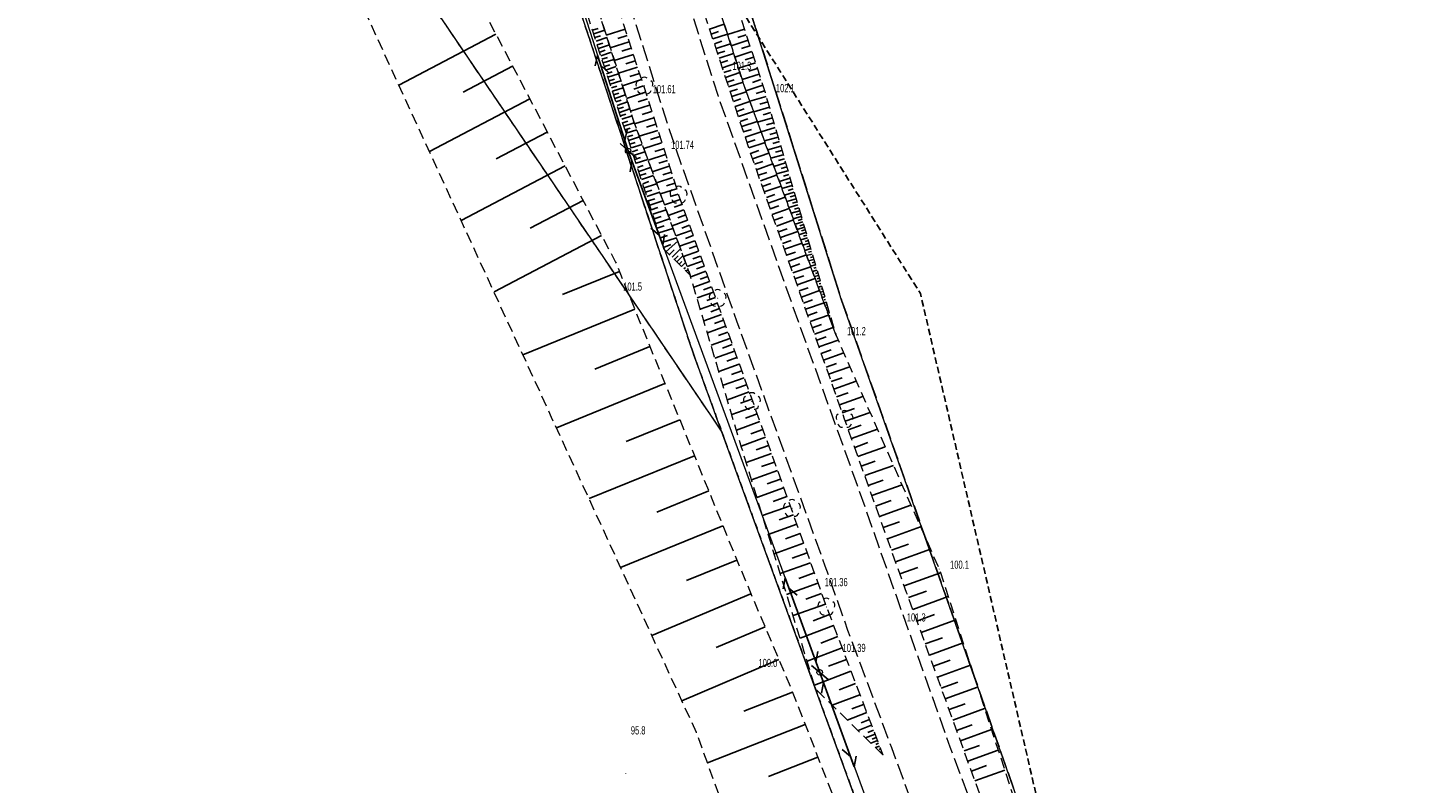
# Model space of a CAD drawing. Header units: metres. Extents: x 5550386 to 5551997, y 5954078 to 5957813.
# Tile 8 of 16: x 5551229 to 5551357, y 5956105 to 5956174. Entities that reach past the tile are written whole.
import ezdxf

# ---------------------------------------------------------------- set-up
doc = ezdxf.new("R2010")
doc.units = ezdxf.units.M
for name, pattern in [('1.0_0.5', [1.5, 1, -0.5]), ('1.5_0.5', [2, 1.5, -0.5]), ('2', [0.9, 0.6, -0.3]), ('219-500', [0]), ('egkk-500', [2, 1.5, -0.5]), ('egug-500', [1, 0.5, -0.5]), ('sutp_500', [0])]:
    doc.linetypes.add(name, pattern=pattern)
doc.layers.get('0').update_dxf_attribs({"color": 2, "lineweight": 5})
doc.styles.get("Standard").update_dxf_attribs({"font": 'Working1250', "width": 0.75})

# ---------------------------------------------------------------- blocks, each defined once
blk = doc.blocks.new('US15')
at = {"color": 0, "linetype": 'Continuous', "lineweight": 13}
blk.add_circle((0, 0), 0.25, dxfattribs=at)
blk = doc.blocks.new('OP021')
at = {"linetype": 'Continuous', "lineweight": 13}
h = blk.add_hatch(color=0, dxfattribs=at)
edge = h.paths.add_edge_path()
edge.add_arc((0, 0), 0.05, 0, 360)
at = {"color": 0, "linetype": 'Continuous', "lineweight": 13}
for centre, start, end in [((-0.38, 0.124), 121.308, 202.548), ((0, 0.4), 49.272, 130.728), ((0.38, 0.124), 337.452, 58.692), ((-0.235, -0.324), 193.221, 274.871), ((0.235, -0.324), 265.129, 346.779)]:
    blk.add_arc(centre, 0.4, start, end, dxfattribs=at)
blk = doc.blocks.new('PW01')
at = {"linetype": 'Continuous', "lineweight": 13}
h = blk.add_hatch(color=0, dxfattribs=at)
edge = h.paths.add_edge_path()
edge.add_arc((0, 0), 0.045, 0, 360)
blk = doc.blocks.new('SUTP')
at = {"color": 0, "linetype": 'Continuous'}
for p, q in [((0, 0), (0.866, 0.5)), ((0, 0), (9.232, 0)), ((1.866, -0.5), (1, 0)), ((7.366, -0.5), (8.232, 0)), ((9.232, 0), (8.366, 0.5))]:
    blk.add_line(p, q, dxfattribs=at)

msp = doc.modelspace()

# ---------------------------------------------------------------- linework, layer by layer
at = {"layer": '000 Inne (niezydentyfikowane)', "color": 7, "linetype": 'CONTINUOUS', "lineweight": 25, "flags": 128}
for points in [[(5551291.4, 5956173.77), (5551292.74, 5956174.22)], [(5551271.77, 5956173.33), (5551262.87, 5956168.65)], [(5551280.65, 5956173.68), (5551281.16, 5956173.85)], [(5551280.76, 5956173.34), (5551281.77, 5956173.67)], [(5551280.87, 5956173.01), (5551281.37, 5956173.17)], [(5551280.98, 5956172.67), (5551281.98, 5956173)], [(5551283.65, 5956173.78), (5551281.91, 5956173.22)], [(5551283.84, 5956173.2), (5551282.97, 5956172.92)], [(5551291.55, 5956173.33), (5551292.22, 5956173.55)], [(5551291.7, 5956172.88), (5551293.03, 5956173.32)], [(5551294.6, 5956173.79), (5551293.05, 5956173.29)], [(5551294.76, 5956173.27), (5551293.99, 5956173.02)], [(5551281.09, 5956172.34), (5551281.59, 5956172.5)], [(5551281.2, 5956172.01), (5551282.2, 5956172.33)], [(5551281.31, 5956171.67), (5551281.81, 5956171.84)], [(5551281.42, 5956171.34), (5551282.41, 5956171.67)], [(5551284.02, 5956172.62), (5551282.28, 5956172.06)], [(5551284.21, 5956172.04), (5551283.34, 5956171.76)], [(5551291.85, 5956172.44), (5551292.51, 5956172.66)], [(5551291.99, 5956172), (5551293.32, 5956172.44)], [(5551292.14, 5956171.55), (5551292.8, 5956171.77)], [(5551294.93, 5956172.76), (5551293.38, 5956172.25)], [(5551295.27, 5956171.72), (5551293.72, 5956171.22)], [(5551295.1, 5956172.24), (5551294.32, 5956171.99)], [(5551273.32, 5956170.38), (5551268.79, 5956168)], [(5551281.52, 5956171.01), (5551282.02, 5956171.17)], [(5551281.63, 5956170.68), (5551282.62, 5956171)], [(5551281.74, 5956170.35), (5551282.23, 5956170.51)], [(5551284.4, 5956171.46), (5551282.65, 5956170.9)], [(5551284.58, 5956170.88), (5551283.71, 5956170.6)], [(5551292.28, 5956171.11), (5551293.61, 5956171.55)], [(5551292.43, 5956170.67), (5551293.09, 5956170.89)], [(5551292.58, 5956170.23), (5551293.9, 5956170.67)], [(5551295.6, 5956170.69), (5551294.05, 5956170.19)], [(5551295.44, 5956171.21), (5551294.66, 5956170.95)], [(5551281.85, 5956170.02), (5551282.83, 5956170.34)], [(5551281.95, 5956169.69), (5551282.45, 5956169.86)], [(5551282.06, 5956169.37), (5551283.04, 5956169.69)], [(5551282.17, 5956169.04), (5551282.66, 5956169.2)], [(5551284.77, 5956170.3), (5551283.03, 5956169.74)], [(5551285.14, 5956169.14), (5551283.4, 5956168.58)], [(5551284.96, 5956169.72), (5551284.08, 5956169.44)], [(5551292.72, 5956169.79), (5551293.38, 5956170.01)], [(5551292.87, 5956169.35), (5551294.18, 5956169.79)], [(5551293.01, 5956168.92), (5551293.67, 5956169.13)], [(5551295.94, 5956169.66), (5551294.39, 5956169.15)], [(5551295.77, 5956170.17), (5551295, 5956169.92)], [(5551296.11, 5956169.14), (5551295.33, 5956168.89)], [(5551282.27, 5956168.72), (5551283.25, 5956169.04)], [(5551282.38, 5956168.39), (5551282.87, 5956168.55)], [(5551282.49, 5956168.07), (5551283.46, 5956168.39)], [(5551282.59, 5956167.74), (5551283.08, 5956167.9)], [(5551285.52, 5956167.98), (5551283.77, 5956167.41)], [(5551285.33, 5956168.56), (5551284.46, 5956168.28)], [(5551293.15, 5956168.48), (5551294.47, 5956168.91)], [(5551293.3, 5956168.04), (5551293.95, 5956168.26)], [(5551293.45, 5956167.6), (5551294.77, 5956168.03)], [(5551296.28, 5956168.62), (5551294.74, 5956168.12)], [(5551296.44, 5956168.11), (5551295.68, 5956167.86)], [(5551274.89, 5956167.38), (5551265.68, 5956162.54)], [(5551282.7, 5956167.42), (5551283.67, 5956167.74)], [(5551282.8, 5956167.1), (5551283.29, 5956167.26)], [(5551282.91, 5956166.78), (5551283.87, 5956167.09)], [(5551283.01, 5956166.46), (5551283.49, 5956166.62)], [(5551285.89, 5956166.81), (5551284.14, 5956166.25)], [(5551285.71, 5956167.39), (5551284.83, 5956167.11)], [(5551293.59, 5956167.15), (5551294.26, 5956167.37)], [(5551293.74, 5956166.69), (5551295.1, 5956167.14)], [(5551296.6, 5956167.6), (5551295.09, 5956167.16)], [(5551296.89, 5956166.6), (5551295.45, 5956166.18)], [(5551296.74, 5956167.09), (5551296.01, 5956166.88)], [(5551283.12, 5956166.14), (5551284.08, 5956166.45)], [(5551283.22, 5956165.82), (5551283.7, 5956165.98)], [(5551283.33, 5956165.5), (5551284.28, 5956165.82)], [(5551283.43, 5956165.19), (5551283.9, 5956165.34)], [(5551286.27, 5956165.64), (5551284.52, 5956165.08)], [(5551286.08, 5956166.23), (5551285.2, 5956165.94)], [(5551293.9, 5956166.23), (5551294.58, 5956166.46)], [(5551294.05, 5956165.77), (5551295.44, 5956166.23)], [(5551294.2, 5956165.3), (5551294.91, 5956165.53)], [(5551294.36, 5956164.83), (5551295.78, 5956165.29)], [(5551297.17, 5956165.65), (5551295.8, 5956165.25)], [(5551297.03, 5956166.12), (5551296.33, 5956165.91)], [(5551276.5, 5956164.32), (5551271.81, 5956161.86)], [(5551283.53, 5956164.87), (5551284.49, 5956165.18)], [(5551283.64, 5956164.54), (5551284.12, 5956164.7)], [(5551283.75, 5956164.22), (5551284.72, 5956164.54)], [(5551283.85, 5956163.89), (5551284.35, 5956164.05)], [(5551286.64, 5956164.48), (5551284.94, 5956163.94)], [(5551286.46, 5956165.06), (5551285.6, 5956164.78)], [(5551294.52, 5956164.35), (5551295.24, 5956164.58)], [(5551294.68, 5956163.86), (5551296.13, 5956164.34)], [(5551297.43, 5956164.74), (5551296.13, 5956164.36)], [(5551297.3, 5956165.19), (5551296.63, 5956164.99)], [(5551297.56, 5956164.3), (5551296.92, 5956164.11)], [(5551283.96, 5956163.55), (5551284.96, 5956163.88)], [(5551284.07, 5956163.21), (5551284.58, 5956163.38)], [(5551284.19, 5956162.87), (5551285.21, 5956163.2)], [(5551284.3, 5956162.52), (5551284.82, 5956162.69)], [(5551287, 5956163.35), (5551285.35, 5956162.82)], [(5551286.82, 5956163.92), (5551285.99, 5956163.65)], [(5551287.18, 5956162.8), (5551286.37, 5956162.54)], [(5551294.84, 5956163.37), (5551295.58, 5956163.61)], [(5551295.01, 5956162.87), (5551296.49, 5956163.36)], [(5551297.69, 5956163.87), (5551296.44, 5956163.51)], [(5551297.93, 5956163.04), (5551296.74, 5956162.7)], [(5551297.81, 5956163.45), (5551297.2, 5956163.27)], [(5551284.42, 5956162.17), (5551285.47, 5956162.51)], [(5551284.53, 5956161.82), (5551285.06, 5956161.99)], [(5551284.65, 5956161.46), (5551285.73, 5956161.81)], [(5551287.36, 5956162.26), (5551285.75, 5956161.74)], [(5551287.53, 5956161.72), (5551286.74, 5956161.46)], [(5551295.17, 5956162.37), (5551295.92, 5956162.64)], [(5551295.35, 5956161.87), (5551296.85, 5956162.4)], [(5551295.53, 5956161.37), (5551296.28, 5956161.64)], [(5551295.7, 5956160.87), (5551297.21, 5956161.4)], [(5551298.16, 5956162.25), (5551297.02, 5956161.92)], [(5551298.38, 5956161.5), (5551297.29, 5956161.18)], [(5551298.04, 5956162.64), (5551297.46, 5956162.47)], [(5551298.27, 5956161.87), (5551297.72, 5956161.71)], [(5551278.13, 5956161.22), (5551268.59, 5956156.21)], [(5551284.77, 5956161.09), (5551285.31, 5956161.27)], [(5551284.89, 5956160.72), (5551285.99, 5956161.08)], [(5551285.01, 5956160.35), (5551285.57, 5956160.53)], [(5551285.14, 5956159.97), (5551286.26, 5956160.34)], [(5551287.7, 5956161.19), (5551286.14, 5956160.68)], [(5551288.04, 5956160.15), (5551286.52, 5956159.66)], [(5551287.87, 5956160.66), (5551287.1, 5956160.41)], [(5551295.88, 5956160.36), (5551296.64, 5956160.63)], [(5551296.06, 5956159.85), (5551297.59, 5956160.39)], [(5551298.59, 5956160.78), (5551297.55, 5956160.48)], [(5551298.49, 5956161.13), (5551297.96, 5956160.98)], [(5551298.69, 5956160.43), (5551298.19, 5956160.28)], [(5551285.26, 5956159.59), (5551285.83, 5956159.78)], [(5551285.39, 5956159.2), (5551286.54, 5956159.58)], [(5551285.52, 5956158.81), (5551286.1, 5956159)], [(5551288.36, 5956159.13), (5551286.88, 5956158.66)], [(5551288.2, 5956159.64), (5551287.45, 5956159.39)], [(5551296.24, 5956159.34), (5551297.01, 5956159.61)], [(5551296.42, 5956158.83), (5551297.96, 5956159.37)], [(5551298.79, 5956160.09), (5551297.8, 5956159.8)], [(5551298.98, 5956159.43), (5551298.04, 5956159.16)], [(5551298.89, 5956159.76), (5551298.41, 5956159.62)], [(5551299.08, 5956159.12), (5551298.61, 5956158.98)], [(5551279.79, 5956158.05), (5551274.94, 5956155.51)], [(5551285.64, 5956158.42), (5551286.83, 5956158.8)], [(5551285.78, 5956158.01), (5551286.37, 5956158.21)], [(5551285.91, 5956157.61), (5551287.12, 5956158.01)], [(5551288.69, 5956158.15), (5551287.26, 5956157.64)], [(5551288.52, 5956158.64), (5551287.79, 5956158.4)], [(5551288.86, 5956157.67), (5551288.15, 5956157.42)], [(5551296.61, 5956158.31), (5551297.38, 5956158.59)], [(5551296.79, 5956157.8), (5551298.34, 5956158.34)], [(5551296.97, 5956157.28), (5551297.75, 5956157.55)], [(5551299.17, 5956158.81), (5551298.27, 5956158.54)], [(5551299.34, 5956158.21), (5551298.48, 5956157.96)], [(5551299.51, 5956157.64), (5551298.69, 5956157.4)], [(5551299.25, 5956158.51), (5551298.81, 5956158.38)], [(5551299.43, 5956157.92), (5551299.01, 5956157.8)], [(5551286.04, 5956157.2), (5551286.66, 5956157.4)], [(5551286.18, 5956156.78), (5551287.42, 5956157.19)], [(5551286.32, 5956156.36), (5551286.95, 5956156.57)], [(5551286.46, 5956155.94), (5551287.73, 5956156.35)], [(5551289.04, 5956157.19), (5551287.61, 5956156.68)], [(5551289.21, 5956156.72), (5551288.49, 5956156.46)], [(5551297.16, 5956156.75), (5551298.72, 5956157.31)], [(5551297.34, 5956156.23), (5551298.13, 5956156.51)], [(5551297.53, 5956155.7), (5551299.11, 5956156.26)], [(5551299.67, 5956157.09), (5551298.88, 5956156.87)], [(5551299.82, 5956156.57), (5551299.07, 5956156.36)], [(5551299.59, 5956157.36), (5551299.19, 5956157.25)], [(5551299.74, 5956156.83), (5551299.36, 5956156.72)], [(5551299.89, 5956156.32), (5551299.53, 5956156.22)], [(5551286.6, 5956155.5), (5551287.24, 5956155.72)], [(5551286.74, 5956155.07), (5551288.04, 5956155.49)], [(5551289.38, 5956156.24), (5551287.96, 5956155.73)], [(5551289.72, 5956155.29), (5551288.3, 5956154.79)], [(5551289.55, 5956155.77), (5551288.84, 5956155.51)], [(5551297.72, 5956155.17), (5551298.51, 5956155.45)], [(5551297.9, 5956154.64), (5551299.5, 5956155.2)], [(5551299.96, 5956156.08), (5551299.25, 5956155.87)], [(5551300.11, 5956155.59), (5551299.43, 5956155.39)], [(5551300.25, 5956155.1), (5551299.6, 5956154.91)], [(5551300.04, 5956155.83), (5551299.69, 5956155.73)], [(5551300.18, 5956155.34), (5551299.85, 5956155.25)], [(5551281.48, 5956154.84), (5551271.61, 5956149.65)], [(5551286.88, 5956154.63), (5551287.54, 5956154.84)], [(5551287.03, 5956154.18), (5551288.36, 5956154.62)], [(5551287.18, 5956153.74), (5551287.83, 5956154.02)], [(5551287.42, 5956153.36), (5551288.48, 5956154.31)], [(5551290.06, 5956154.35), (5551288.65, 5956153.84)], [(5551289.89, 5956154.82), (5551289.18, 5956154.57)], [(5551290.23, 5956153.88), (5551289.52, 5956153.63)], [(5551298.09, 5956154.1), (5551298.89, 5956154.39)], [(5551298.28, 5956153.57), (5551299.89, 5956154.14)], [(5551300.39, 5956154.61), (5551299.78, 5956154.43)], [(5551300.54, 5956154.12), (5551299.96, 5956153.95)], [(5551300.32, 5956154.85), (5551300.01, 5956154.76)], [(5551300.47, 5956154.36), (5551300.17, 5956154.27)], [(5551300.61, 5956153.87), (5551300.33, 5956153.79)], [(5551287.71, 5956153.08), (5551288.15, 5956153.53)], [(5551287.96, 5956152.83), (5551288.73, 5956153.62)], [(5551288.18, 5956152.62), (5551288.52, 5956152.96)], [(5551288.38, 5956152.42), (5551288.96, 5956153)], [(5551288.6, 5956152.2), (5551288.84, 5956152.44)], [(5551290.39, 5956153.41), (5551288.99, 5956152.91)], [(5551290.73, 5956152.48), (5551289.33, 5956151.98)], [(5551290.56, 5956152.94), (5551289.86, 5956152.69)], [(5551298.47, 5956153.03), (5551299.28, 5956153.31)], [(5551298.66, 5956152.49), (5551300.29, 5956153.06)], [(5551300.68, 5956153.63), (5551300.14, 5956153.47)], [(5551300.82, 5956153.13), (5551300.31, 5956152.99)], [(5551300.75, 5956153.38), (5551300.49, 5956153.3)], [(5551300.97, 5956152.64), (5551300.49, 5956152.5)], [(5551300.9, 5956152.89), (5551300.65, 5956152.82)], [(5551283.12, 5956151.53), (5551277.91, 5956149.41)], [(5551288.82, 5956151.98), (5551289.19, 5956152.36)], [(5551289.04, 5956151.77), (5551289.18, 5956151.9)], [(5551289.26, 5956151.55), (5551289.43, 5956151.72)], [(5551291.06, 5956151.55), (5551289.67, 5956151.05)], [(5551290.9, 5956152.01), (5551290.2, 5956151.76)], [(5551298.85, 5956151.94), (5551299.67, 5956152.23)], [(5551299.05, 5956151.4), (5551300.69, 5956151.97)], [(5551299.24, 5956150.85), (5551300.06, 5956151.14)], [(5551301.11, 5956152.15), (5551300.67, 5956152.02)], [(5551301.04, 5956152.4), (5551300.81, 5956152.33)], [(5551301.25, 5956151.66), (5551300.84, 5956151.54)], [(5551301.18, 5956151.91), (5551300.97, 5956151.85)], [(5551301.4, 5956151.17), (5551301.02, 5956151.06)], [(5551301.33, 5956151.42), (5551301.13, 5956151.36)], [(5551291.4, 5956150.61), (5551289.95, 5956150.09)], [(5551291.23, 5956151.08), (5551290.52, 5956150.83)], [(5551291.57, 5956150.13), (5551290.84, 5956149.86)], [(5551299.44, 5956150.29), (5551301.09, 5956150.88)], [(5551299.63, 5956149.74), (5551300.46, 5956150.03)], [(5551301.54, 5956150.68), (5551301.2, 5956150.58)], [(5551301.47, 5956150.93), (5551301.29, 5956150.87)], [(5551301.69, 5956150.19), (5551301.37, 5956150.1)], [(5551301.61, 5956150.44), (5551301.45, 5956150.39)], [(5551301.76, 5956149.95), (5551301.61, 5956149.9)], [(5551291.75, 5956149.64), (5551290.25, 5956149.1)], [(5551292.11, 5956148.63), (5551290.55, 5956148.07)], [(5551291.93, 5956149.14), (5551291.16, 5956148.87)], [(5551299.83, 5956149.18), (5551301.5, 5956149.77)], [(5551300.03, 5956148.62), (5551300.86, 5956148.92)], [(5551300.22, 5956148.06), (5551301.91, 5956148.66)], [(5551301.83, 5956149.7), (5551301.55, 5956149.62)], [(5551301.97, 5956149.21), (5551301.73, 5956149.14)], [(5551301.9, 5956149.46), (5551301.77, 5956149.42)], [(5551302.12, 5956148.72), (5551301.91, 5956148.66)], [(5551302.04, 5956148.96), (5551301.93, 5956148.93)], [(5551284.53, 5956148.07), (5551274.26, 5956143.89)], [(5551292.48, 5956147.59), (5551290.87, 5956147.01)], [(5551292.3, 5956148.12), (5551291.5, 5956147.83)], [(5551300.42, 5956147.5), (5551301.27, 5956147.8)], [(5551300.62, 5956146.93), (5551302.32, 5956147.53)], [(5551302.26, 5956148.23), (5551302.08, 5956148.18)], [(5551302.19, 5956148.47), (5551302.09, 5956148.45)], [(5551302.33, 5956147.98), (5551302.25, 5956147.96)], [(5551302.4, 5956147.74), (5551302.26, 5956147.7)], [(5551302.47, 5956147.49), (5551302.41, 5956147.47)], [(5551292.87, 5956146.51), (5551291.2, 5956145.91)], [(5551292.68, 5956147.06), (5551291.85, 5956146.76)], [(5551300.82, 5956146.36), (5551301.68, 5956146.66)], [(5551301.03, 5956145.79), (5551302.74, 5956146.39)], [(5551302.55, 5956147.25), (5551302.44, 5956147.22)], [(5551302.62, 5956147), (5551302.57, 5956146.99)], [(5551302.69, 5956146.76), (5551302.61, 5956146.74)], [(5551302.76, 5956146.51), (5551302.73, 5956146.5)], [(5551302.83, 5956146.27), (5551302.79, 5956146.25)], [(5551302.9, 5956146.02), (5551302.89, 5956146.02)], [(5551293.27, 5956145.39), (5551291.54, 5956144.77)], [(5551293.07, 5956145.96), (5551292.22, 5956145.65)], [(5551293.48, 5956144.82), (5551292.6, 5956144.5)], [(5551301.23, 5956145.21), (5551302.09, 5956145.52)], [(5551301.44, 5956144.62), (5551303.19, 5956145.24)], [(5551302.98, 5956145.78), (5551302.97, 5956145.77)], [(5551285.92, 5956144.63), (5551280.87, 5956142.57)], [(5551293.69, 5956144.23), (5551291.89, 5956143.58)], [(5551293.91, 5956143.63), (5551292.99, 5956143.3)], [(5551301.65, 5956144.01), (5551302.55, 5956144.33)], [(5551301.87, 5956143.39), (5551303.72, 5956144.05)], [(5551294.12, 5956143.03), (5551292.26, 5956142.35)], [(5551294.35, 5956142.41), (5551293.4, 5956142.07)], [(5551302.1, 5956142.75), (5551303.05, 5956143.09)], [(5551302.33, 5956142.1), (5551304.28, 5956142.79)], [(5551287.3, 5956141.25), (5551277.34, 5956137.19)], [(5551294.57, 5956141.78), (5551292.64, 5956141.08)], [(5551294.8, 5956141.13), (5551293.82, 5956140.78)], [(5551302.57, 5956141.43), (5551303.57, 5956141.78)], [(5551302.81, 5956140.73), (5551304.86, 5956141.46)], [(5551295.04, 5956140.48), (5551293.03, 5956139.76)], [(5551295.28, 5956139.82), (5551294.25, 5956139.45)], [(5551303.06, 5956140.03), (5551304.11, 5956140.4)], [(5551303.32, 5956139.3), (5551305.48, 5956140.06)], [(5551295.52, 5956139.14), (5551293.44, 5956138.39)], [(5551295.77, 5956138.45), (5551294.71, 5956138.07)], [(5551303.58, 5956138.55), (5551304.69, 5956138.94)], [(5551303.85, 5956137.79), (5551306.13, 5956138.6)], [(5551288.66, 5956137.91), (5551283.75, 5956135.91)], [(5551296.02, 5956137.75), (5551293.86, 5956136.97)], [(5551296.28, 5956137.03), (5551295.18, 5956136.64)], [(5551304.13, 5956137), (5551305.3, 5956137.42)], [(5551304.42, 5956136.2), (5551306.81, 5956137.06)], [(5551296.54, 5956136.31), (5551294.3, 5956135.5)], [(5551304.72, 5956135.38), (5551305.94, 5956135.82)], [(5551290, 5956134.62), (5551280.33, 5956130.68)], [(5551297.07, 5956134.81), (5551294.77, 5956133.98)], [(5551296.8, 5956135.56), (5551295.67, 5956135.16)], [(5551305.02, 5956134.54), (5551307.52, 5956135.43)], [(5551297.63, 5956133.27), (5551295.25, 5956132.41)], [(5551297.35, 5956134.04), (5551296.18, 5956133.62)], [(5551305.33, 5956133.67), (5551306.61, 5956134.13)], [(5551305.64, 5956132.79), (5551308.28, 5956133.73)], [(5551297.91, 5956132.48), (5551296.7, 5956132.04)], [(5551305.97, 5956131.88), (5551307.32, 5956132.36)], [(5551306.3, 5956130.95), (5551309.07, 5956131.94)], [(5551291.32, 5956131.38), (5551286.56, 5956129.44)], [(5551298.2, 5956131.68), (5551295.74, 5956130.79)], [(5551298.49, 5956130.86), (5551297.24, 5956130.41)], [(5551298.79, 5956130.03), (5551296.25, 5956129.12)], [(5551306.64, 5956130), (5551308.06, 5956130.51)], [(5551306.99, 5956129.03), (5551309.89, 5956130.07)], [(5551292.62, 5956128.18), (5551283.23, 5956124.36)], [(5551299.4, 5956128.34), (5551296.78, 5956127.4)], [(5551299.09, 5956129.19), (5551297.8, 5956128.73)], [(5551307.35, 5956128.03), (5551308.84, 5956128.56)], [(5551307.72, 5956127), (5551310.77, 5956128.09)], [(5551299.71, 5956127.47), (5551298.38, 5956126.99)], [(5551300.03, 5956126.59), (5551297.33, 5956125.62)], [(5551300.35, 5956125.69), (5551298.98, 5956125.2)], [(5551308.09, 5956125.95), (5551309.66, 5956126.51)], [(5551308.48, 5956124.88), (5551311.68, 5956126.03)], [(5551293.9, 5956125.04), (5551289.28, 5956123.15)], [(5551300.67, 5956124.79), (5551297.89, 5956123.79)], [(5551308.87, 5956123.78), (5551310.51, 5956124.37)], [(5551301.01, 5956123.86), (5551299.59, 5956123.35)], [(5551309.27, 5956122.68), (5551312.59, 5956123.87)], [(5551295.2, 5956121.95), (5551286.1, 5956118.1)], [(5551301.34, 5956122.92), (5551298.47, 5956121.89)], [(5551301.68, 5956121.97), (5551300.23, 5956121.45)], [(5551309.66, 5956121.59), (5551311.3, 5956122.18)], [(5551310.05, 5956120.51), (5551313.3, 5956121.69)], [(5551302.03, 5956121), (5551299.07, 5956119.94)], [(5551302.4, 5956120.03), (5551300.9, 5956119.45)], [(5551310.44, 5956119.44), (5551312.05, 5956120.03)], [(5551310.82, 5956118.39), (5551314, 5956119.54)], [(5551296.49, 5956118.91), (5551291.99, 5956117)], [(5551302.78, 5956119.03), (5551299.71, 5956117.86)], [(5551303.17, 5956118.01), (5551301.6, 5956117.41)], [(5551311.2, 5956117.34), (5551312.77, 5956117.91)], [(5551303.56, 5956116.97), (5551300.35, 5956115.75)], [(5551311.58, 5956116.31), (5551314.68, 5956117.44)], [(5551297.76, 5956115.9), (5551288.85, 5956112.13)], [(5551303.97, 5956115.91), (5551302.33, 5956115.29)], [(5551311.95, 5956115.29), (5551313.48, 5956115.85)], [(5551312.31, 5956114.28), (5551315.35, 5956115.38)], [(5551304.38, 5956114.83), (5551301.03, 5956113.55)], [(5551299.02, 5956112.91), (5551294.55, 5956111.17)], [(5551305.2, 5956112.68), (5551302.66, 5956111.71)], [(5551304.81, 5956113.72), (5551303.3, 5956113.14)], [(5551312.67, 5956113.28), (5551314.18, 5956113.83)], [(5551313.03, 5956112.29), (5551316.01, 5956113.37)], [(5551305.54, 5956111.79), (5551304.47, 5956111.38)], [(5551313.39, 5956111.32), (5551314.86, 5956111.85)], [(5551313.74, 5956110.35), (5551316.65, 5956111.41)], [(5551305.83, 5956111.03), (5551304.04, 5956110.35)], [(5551306.07, 5956110.4), (5551305.32, 5956110.11)], [(5551300.18, 5956109.93), (5551291.2, 5956106.43)], [(5551306.27, 5956109.87), (5551305.03, 5956109.39)], [(5551306.59, 5956109.05), (5551305.71, 5956108.72)], [(5551306.44, 5956109.42), (5551305.92, 5956109.22)], [(5551314.08, 5956109.39), (5551315.52, 5956109.92)], [(5551314.43, 5956108.45), (5551317.27, 5956109.48)], [(5551306.8, 5956108.48), (5551306.19, 5956108.24)], [(5551306.7, 5956108.74), (5551306.34, 5956108.6)], [(5551307, 5956107.96), (5551306.63, 5956107.82)], [(5551306.9, 5956108.22), (5551306.66, 5956108.12)], [(5551307.1, 5956107.7), (5551306.98, 5956107.65)], [(5551314.77, 5956107.51), (5551316.17, 5956108.02)], [(5551315.1, 5956106.59), (5551317.89, 5956107.6)], [(5551301.35, 5956106.94), (5551296.82, 5956105.17)], [(5551307.2, 5956107.44), (5551307.07, 5956107.39)], [(5551307.3, 5956107.18), (5551307.29, 5956107.17)], [(5551315.43, 5956105.67), (5551316.81, 5956106.17)], [(5551315.76, 5956104.77), (5551318.49, 5956105.76)]]:
    msp.add_lwpolyline(points, dxfattribs=at)
at = {"layer": '217-kontur klasyfikacyjny', "color": 92, "linetype": 'egkk-500', "lineweight": 18, "flags": 128}
for points in [[(5551257.7, 5956293.98), (5551303.52, 5956148.91)], [(5551289.85, 5956144.15), (5551242.13, 5956288.87)], [(5551291.51, 5956138.33), (5551216.49, 5956248.86)], [(5551303.52, 5956148.91), (5551350.53, 5956015.49)], [(5551292.5, 5956136.88), (5551289.85, 5956144.15)], [(5551292.5, 5956136.88), (5551291.51, 5956138.33)], [(5551338.28, 5956011.25), (5551292.5, 5956136.88)]]:
    msp.add_lwpolyline(points, dxfattribs=at)
at = {"layer": '218-kontur użytku gruntowego', "color": 3, "linetype": 'egug-500', "lineweight": 18, "flags": 128}
for points in [[(5551303.52, 5956148.91), (5551257.7, 5956293.98)], [(5551242.13, 5956288.87), (5551289.85, 5956144.15)], [(5551291.51, 5956138.33), (5551216.49, 5956248.86)], [(5551350.53, 5956015.49), (5551303.52, 5956148.91)], [(5551289.85, 5956144.15), (5551292.5, 5956136.88)], [(5551292.5, 5956136.88), (5551291.51, 5956138.33)], [(5551292.5, 5956136.88), (5551338.28, 5956011.25)]]:
    msp.add_lwpolyline(points, dxfattribs=at)
at = {"layer": '219-działka ewidencyjna', "color": 7, "linetype": '219-500', "lineweight": 18, "flags": 128}
for points in [[(5551303.52, 5956148.91), (5551257.7, 5956293.98)], [(5551289.85, 5956144.15), (5551242.13, 5956288.87)], [(5551291.51, 5956138.33), (5551216.49, 5956248.86)], [(5551350.53, 5956015.49), (5551303.52, 5956148.91)], [(5551292.5, 5956136.88), (5551289.85, 5956144.15)], [(5551292.5, 5956136.88), (5551291.51, 5956138.33)], [(5551338.28, 5956011.25), (5551292.5, 5956136.88)]]:
    msp.add_lwpolyline(points, dxfattribs=at)
at = {"layer": 'jezdnia', "color": 7, "linetype": '1.5_0.5', "lineweight": 18, "flags": 128}
msp.add_lwpolyline([(5551455.46, 5955436.36), (5551451.47, 5955438.02), (5551450.83, 5955438.1), (5551445.4, 5955438.9), (5551443.19, 5955438.03), (5551440.51, 5955442.48), (5551447.81, 5955447.52), (5551451.28, 5955450.59), (5551454.17, 5955453.78), (5551456.72, 5955457.82), (5551458.82, 5955463.86), (5551460.83, 5955471.81), (5551462.27, 5955479.67), (5551462.91, 5955484.42), (5551465.39, 5955501.99), (5551466.19, 5955508.81), (5551467.49, 5955522.39), (5551468.2, 5955534.19), (5551468.23, 5955544.61), (5551467.8, 5955552.06), (5551466.22, 5955562.94), (5551464.66, 5955570.05), (5551462.19, 5955577.94), (5551457.61, 5955588.96), (5551451.77, 5955600.12), (5551442.37, 5955616.54), (5551433.77, 5955631.22), (5551400.1, 5955695.98), (5551398.61, 5955699.66), (5551392.38, 5955717.92), (5551385.91, 5955744.81), (5551380.33, 5955777.31), (5551374.05, 5955813.71), (5551372.12, 5955825.49), (5551365.44, 5955865.4), (5551363.8, 5955875.7), (5551355.71, 5955924.64), (5551347.53, 5955974.75), (5551342.58, 5956003.07), (5551340.16, 5956014.08), (5551336.72, 5956027.23), (5551327.68, 5956053.5), (5551321.55, 5956071.1), (5551308.12, 5956107.81), (5551304.1, 5956118.58), (5551302.02, 5956124.47), (5551293.94, 5956146.88), (5551287.71, 5956164.52), (5551279.05, 5956191.98), (5551271.84, 5956214.64), (5551267.8, 5956227.61), (5551260.96, 5956249.65), (5551257.51, 5956260.73), (5551248.19, 5956289.59), (5551242.53, 5956307.71), (5551233.42, 5956336.76), (5551228.17, 5956354.06), (5551225.8, 5956361.78), (5551223.62, 5956368.9), (5551214.09, 5956400.02), (5551206.76, 5956423.52), (5551198.99, 5956449.35), (5551191.51, 5956473.27), (5551187.29, 5956486.42), (5551182.07, 5956502.69), (5551179.05, 5956512.76), (5551173.09, 5956531.56), (5551169.39, 5956543.47), (5551164.74, 5956558.45), (5551157.45, 5956581.75), (5551154.15, 5956592.27), (5551148.76, 5956609.66), (5551141.82, 5956631.89), (5551138.84, 5956641.55), (5551134.75, 5956654.86), (5551126.91, 5956679.54), (5551122.63, 5956693.23), (5551115.54, 5956715.76), (5551111.24, 5956729.91), (5551103.85, 5956753.24), (5551096.3, 5956777.7), (5551087, 5956807.77), (5551081.75, 5956824.64), (5551070.89, 5956859.11), (5551062.32, 5956886.3), (5551054.39, 5956911.6), (5551043.32, 5956947.04), (5551039.41, 5956959.5), (5551027.82, 5956996.92), (5551025.81, 5957004.31), (5551018.2, 5957028.13), (5551012.62, 5957045.95), (5551011.54, 5957049.89), (5551009.39, 5957056.51), (5550998.84, 5957089.87), (5550996.62, 5957097.11), (5550986.69, 5957129.32), (5550983.18, 5957140.89), (5550976.46, 5957166.48), (5550972.71, 5957181.16), (5550968.86, 5957201.13), (5550966.29, 5957214.65), (5550961.72, 5957239.19), (5550957.49, 5957261.56), (5550955.99, 5957269.71), (5550954.35, 5957279.28), (5550951.59, 5957293.75), (5550947.75, 5957313.48), (5550943.48, 5957336.91), (5550938.88, 5957360.91), (5550937.97, 5957366.94), (5550932.96, 5957392.85), (5550929.44, 5957411.71), (5550925.84, 5957430.33), (5550920.14, 5957460.6), (5550916.67, 5957479.44), (5550912.3, 5957503.48), (5550909.56, 5957517.89), (5550913.82, 5957522.69), (5550915.56, 5957513.52), (5550918.67, 5957496.14), (5550922.76, 5957474.05), (5550924.78, 5957463.24), (5550928.63, 5957442.26), (5550933.03, 5957419.36), (5550934.06, 5957413.47), (5550939.29, 5957386.14), (5550943.41, 5957363.83), (5550948.09, 5957339.95), (5550951.79, 5957319.77), (5550952.86, 5957314.32), (5550959.92, 5957275.49), (5550963.97, 5957253.47), (5550968.1, 5957231.5), (5550970.73, 5957217.14), (5550975.77, 5957191.94), (5550977.87, 5957181.94), (5550981.89, 5957164.77), (5550987.97, 5957142.56), (5550992.46, 5957128.18), (5550999.42, 5957105.33), (5551004, 5957090.58), (5551014.33, 5957057.68), (5551018.55, 5957043.79), (5551024.99, 5957023.33), (5551028.68, 5957011.77), (5551029.13, 5957010.31), (5551032.85, 5956998.19), (5551039.65, 5956976.01), (5551044.46, 5956960.23), (5551048.68, 5956946.9), (5551055.24, 5956925.88), (5551057.58, 5956918.49), (5551063.01, 5956901.3), (5551070.32, 5956877.6), (5551073.74, 5956866.47), (5551080.71, 5956844.46), (5551086.33, 5956826.74), (5551092.99, 5956804.96), (5551098.05, 5956788.11), (5551101.12, 5956778.66), (5551109.39, 5956752.24), (5551113.61, 5956738.95), (5551116.56, 5956729.08), (5551121.31, 5956714.35), (5551126.39, 5956698.03), (5551129, 5956689.56), (5551133.75, 5956674.46), (5551139.73, 5956655.88), (5551143.64, 5956643.11), (5551147.61, 5956630.43), (5551154.18, 5956609.09), (5551155.5, 5956604.86), (5551158.01, 5956596.94), (5551159.25, 5956592.98), (5551166.85, 5956568.55), (5551173.71, 5956546.8), (5551181.03, 5956523.35), (5551188.65, 5956499.44), (5551196.38, 5956474.11), (5551202.84, 5956453.01), (5551207.1, 5956439.31), (5551213.9, 5956417.73), (5551217.44, 5956406.37), (5551222.93, 5956388.5), (5551229.83, 5956366.47), (5551233.32, 5956355.52), (5551240.56, 5956332.43), (5551245.45, 5956316.93), (5551248, 5956308.76), (5551253.24, 5956292.28), (5551260.02, 5956270.42), (5551262.56, 5956262.67), (5551267.38, 5956247.23), (5551271.96, 5956231.95), (5551274.14, 5956225.17), (5551279.68, 5956206.78), (5551284.32, 5956192.4), (5551288.57, 5956178.98), (5551292.19, 5956167.6), (5551299.71, 5956146.44), (5551304.8, 5956132.33), (5551308.52, 5956121.77), (5551313.47, 5956107.88), (5551320.55, 5956088.91), (5551326.23, 5956073.85), (5551331.11, 5956059.83), (5551335.71, 5956046.23), (5551341.7, 5956028.66), (5551346.19, 5956010.5), (5551347.69, 5956003.52), (5551351.97, 5955979.19), (5551355.03, 5955960.28), (5551358.85, 5955937.06), (5551362.21, 5955915.63), (5551364.69, 5955901.69), (5551368.96, 5955876.81), (5551372.92, 5955851.81), (5551377.19, 5955826.09), (5551382.59, 5955794.22), (5551385.43, 5955778.26), (5551389.38, 5955754.95), (5551390.89, 5955745.69), (5551397.32, 5955719.95), (5551399.61, 5955713.4), (5551439.55, 5955631.38), (5551443.56, 5955624.57), (5551454.97, 5955605.35), (5551462.63, 5955591.72), (5551466.96, 5955582.47), (5551468.86, 5955576.73), (5551472.31, 5955563.72), (5551473.33, 5955556.12), (5551474.07, 5955545.3), (5551474.1, 5955541.82), (5551474.14, 5955538.38), (5551473.7, 5955527.75), (5551473.09, 5955519.95), (5551473.01, 5955511.84), (5551472.35, 5955504.12), (5551472.15, 5955502.45), (5551470.88, 5955492.84), (5551468.68, 5955479.76), (5551466.77, 5955468.59), (5551464.06, 5955455.47), (5551463.42, 5955448.39), (5551463.01, 5955442.58), (5551462.84, 5955440.11)], close=True, dxfattribs=at)
at = {"layer": 'przewód telekomunikacyjny napowietrzny', "color": 30, "linetype": 'sutp_500', "lineweight": 18, "flags": 128}
for points in [[(5551268.77, 5956209.93), (5551283.92, 5956162.6)], [(5551283.92, 5956162.6), (5551301.51, 5956114.73)], [(5551301.51, 5956114.73), (5551318.13, 5956069.31)]]:
    msp.add_lwpolyline(points, dxfattribs=at)
at = {"layer": 'skarpa nieumocniona', "color": 7, "linetype": '1.0_0.5', "lineweight": 18, "flags": 128}
for points in [[(5551235.62, 5956362.11), (5551241.48, 5956342.39), (5551250.6, 5956313.71), (5551259.55, 5956284.96), (5551271.27, 5956247.64), (5551281.56, 5956213.95), (5551296.49, 5956167.96), (5551303.01, 5956145.66), (5551294.6, 5956168.5), (5551278.49, 5956218.12), (5551267.23, 5956253.89), (5551252.88, 5956300.39), (5551242.62, 5956333.39), (5551234.21, 5956360.14)], [(5551235.62, 5956362.11), (5551241.48, 5956342.39), (5551250.6, 5956313.71), (5551259.55, 5956284.96), (5551271.27, 5956247.64), (5551281.56, 5956213.95), (5551296.49, 5956167.96), (5551303.01, 5956145.66), (5551294.6, 5956168.5), (5551278.49, 5956218.12), (5551267.23, 5956253.89), (5551252.88, 5956300.39), (5551242.62, 5956333.39), (5551234.21, 5956360.14)], [(5551344.36, 5956029.35), (5551340.46, 5956035.8), (5551332.21, 5956059.15), (5551318.2, 5956098.05), (5551309.49, 5956122.06), (5551303.79, 5956137.96), (5551295.16, 5956162.41), (5551286.96, 5956187.22), (5551281.69, 5956203.93), (5551274.96, 5956225.63), (5551267.41, 5956249.54), (5551257, 5956283.15), (5551251.85, 5956300.31), (5551248.56, 5956309.06), (5551239.58, 5956338.18), (5551232.19, 5956360.99), (5551234.21, 5956360.14), (5551242.62, 5956333.39), (5551252.88, 5956300.39), (5551267.23, 5956253.89), (5551278.49, 5956218.12), (5551294.6, 5956168.5), (5551303.01, 5956145.66), (5551312.48, 5956124.21), (5551326.05, 5956082.52), (5551328.87, 5956074.19), (5551339.92, 5956041.81)], [(5551344.36, 5956029.35), (5551340.46, 5956035.8), (5551332.21, 5956059.15), (5551318.2, 5956098.05), (5551309.49, 5956122.06), (5551303.79, 5956137.96), (5551295.16, 5956162.41), (5551286.96, 5956187.22), (5551281.69, 5956203.93), (5551274.96, 5956225.63), (5551267.41, 5956249.54), (5551257, 5956283.15), (5551251.85, 5956300.31), (5551248.56, 5956309.06), (5551239.58, 5956338.18), (5551232.19, 5956360.99), (5551234.21, 5956360.14), (5551242.62, 5956333.39), (5551252.88, 5956300.39), (5551267.23, 5956253.89), (5551278.49, 5956218.12), (5551294.6, 5956168.5), (5551303.01, 5956145.66), (5551312.48, 5956124.21), (5551326.05, 5956082.52), (5551328.87, 5956074.19), (5551339.92, 5956041.81)], [(5551307.31, 5956107.15), (5551301.13, 5956113.21), (5551294.34, 5956135.37), (5551289.62, 5956151.2), (5551284.45, 5956165.28), (5551277.96, 5956185.61), (5551269.94, 5956211.27), (5551260.28, 5956243.2), (5551261.55, 5956245.47), (5551270.04, 5956216.83), (5551282.12, 5956178.54), (5551288.55, 5956158.55), (5551302.13, 5956120.73)], [(5551307.31, 5956107.15), (5551301.13, 5956113.21), (5551294.34, 5956135.37), (5551289.62, 5956151.2), (5551284.45, 5956165.28), (5551277.96, 5956185.61), (5551269.94, 5956211.27), (5551260.28, 5956243.2), (5551261.55, 5956245.47), (5551270.04, 5956216.83), (5551282.12, 5956178.54), (5551288.55, 5956158.55), (5551302.13, 5956120.73)], [(5551257.84, 5956244.55), (5551260.28, 5956243.2), (5551269.94, 5956211.27), (5551277.96, 5956185.61), (5551284.45, 5956165.28), (5551289.62, 5956151.2), (5551287.24, 5956153.54), (5551280.27, 5956174.84), (5551264.93, 5956220.93)], [(5551257.84, 5956244.55), (5551260.28, 5956243.2), (5551269.94, 5956211.27), (5551277.96, 5956185.61), (5551284.45, 5956165.28), (5551289.62, 5956151.2), (5551287.24, 5956153.54), (5551280.27, 5956174.84), (5551264.93, 5956220.93)], [(5551339.37, 5956011.01), (5551332.59, 5956018.9), (5551320.23, 5956033.49), (5551309.76, 5956057.11), (5551305.25, 5956067.46), (5551296.01, 5956093.15), (5551290.19, 5956109.21), (5551276.9, 5956138.14), (5551260.86, 5956173.02), (5551254.99, 5956186.18), (5551247.1, 5956199.52), (5551251.83, 5956207.03), (5551264.6, 5956186.98), (5551282.77, 5956152.38), (5551294.18, 5956124.36), (5551298.96, 5956113.06), (5551316.27, 5956068.66), (5551326.6, 5956050.16), (5551334.41, 5956022.85), (5551334.13, 5956020)], [(5551339.37, 5956011.01), (5551332.59, 5956018.9), (5551320.23, 5956033.49), (5551309.76, 5956057.11), (5551305.25, 5956067.46), (5551296.01, 5956093.15), (5551290.19, 5956109.21), (5551276.9, 5956138.14), (5551260.86, 5956173.02), (5551254.99, 5956186.18), (5551247.1, 5956199.52), (5551251.83, 5956207.03), (5551264.6, 5956186.98), (5551282.77, 5956152.38), (5551294.18, 5956124.36), (5551298.96, 5956113.06), (5551316.27, 5956068.66), (5551326.6, 5956050.16), (5551334.41, 5956022.85), (5551334.13, 5956020)]]:
    msp.add_lwpolyline(points, close=True, dxfattribs=at)
at = {"layer": 'Zakres', "color": 5, "linetype": '2', "lineweight": 25, "flags": 128}
msp.add_lwpolyline([(5550522.3, 5957100.23), (5550682.82, 5957006.75), (5550848.62, 5956825.07), (5550952.69, 5956532.26), (5551111.44, 5956331.18), (5551231.38, 5956022.5), (5551277.25, 5955809.07), (5551331.93, 5955706.76), (5551227.86, 5955629.15), (5551224.33, 5955491.57), (5551316.05, 5955512.74), (5551455.4, 5955546.25), (5551374.26, 5955874.33), (5551310.76, 5956149.5), (5551111.44, 5956465.23), (5551180.23, 5956482.87), (5551162.59, 5956528.73), (5551077.93, 5956519.92), (5550920.94, 5956892.1), (5550631.66, 5957218.42)], close=True, dxfattribs=at)

# ---------------------------------------------------------------- block references
at = {"layer": 'drzewo liściaste', "color": 94, "linetype": 'CONTINUOUS', "lineweight": 18}
for p in [(5551285.42, 5956168.57), (5551288.55, 5956158.55), (5551292.14, 5956149.08), (5551295.28, 5956139.6), (5551303.79, 5956137.96), (5551298.97, 5956129.79), (5551302.13, 5956120.73)]:
    msp.add_blockref('OP021', p, dxfattribs=at)
at = {"layer": 'pikieta naturalna', "color": 7, "linetype": 'CONTINUOUS', "lineweight": 13}
for p in [(5551294.6, 5956168.5), (5551296.49, 5956167.96), (5551287.24, 5956153.54), (5551303.01, 5956145.66), (5551312.48, 5956124.21), (5551309.49, 5956122.06), (5551301.78, 5956114.89), (5551290.19, 5956109.21), (5551307.31, 5956107.15), (5551283.71, 5956105.44)]:
    msp.add_blockref('PW01', p, dxfattribs=at)
at = {"layer": 'pikieta sztuczna', "color": 7, "linetype": 'CONTINUOUS', "lineweight": 13}
for p in [(5551292.19, 5956167.6), (5551287.71, 5956164.52), (5551302.02, 5956124.47), (5551304.1, 5956118.58)]:
    msp.add_blockref('PW01', p, dxfattribs=at)
at = {"layer": 'przewód telekomunikacyjny napowietrzny', "color": 30, "linetype": 'CONTINUOUS', "lineweight": 18}
for p, rotation in [((5551283.92, 5956162.6), 107.75), ((5551283.92, 5956162.6), 290.176), ((5551301.51, 5956114.73), 110.176), ((5551301.51, 5956114.73), 290.098)]:
    msp.add_blockref('SUTP', p, dxfattribs=dict(at, rotation=rotation))
at = {"layer": 'słup przewodów napowietrznych', "color": 7, "linetype": 'CONTINUOUS', "lineweight": 18}
for p in [(5551283.92, 5956162.6), (5551301.51, 5956114.73)]:
    msp.add_blockref('US15', p, dxfattribs=at)

# ---------------------------------------------------------------- texts
at = {"layer": 'pikieta naturalna-Atr2', "color": 7, "width": 0.667}
for s, p in [('101.3', (5551293.5, 5956170.04)), ('102.1', (5551297.49, 5956167.99)), ('101.5', (5551283.47, 5956149.77)), ('101.2', (5551304.01, 5956145.68)), ('100.1', (5551313.48, 5956124.24)), ('101.3', (5551309.51, 5956119.4)), ('100.0', (5551295.89, 5956115.22)), ('95.8', (5551284.17, 5956109.03))]:
    msp.add_text(s, height=0.75, rotation=360, dxfattribs=at).set_placement(p)
at = {"layer": 'pikieta sztuczna-Atr2', "color": 7, "width": 0.667}
for s, p in [('101.61', (5551286.18, 5956167.9)), ('101.74', (5551287.86, 5956162.79)), ('101.36', (5551301.96, 5956122.64)), ('101.39', (5551303.61, 5956116.6))]:
    msp.add_text(s, height=0.75, rotation=360, dxfattribs=at).set_placement(p)

doc.saveas('drawing.dxf')
